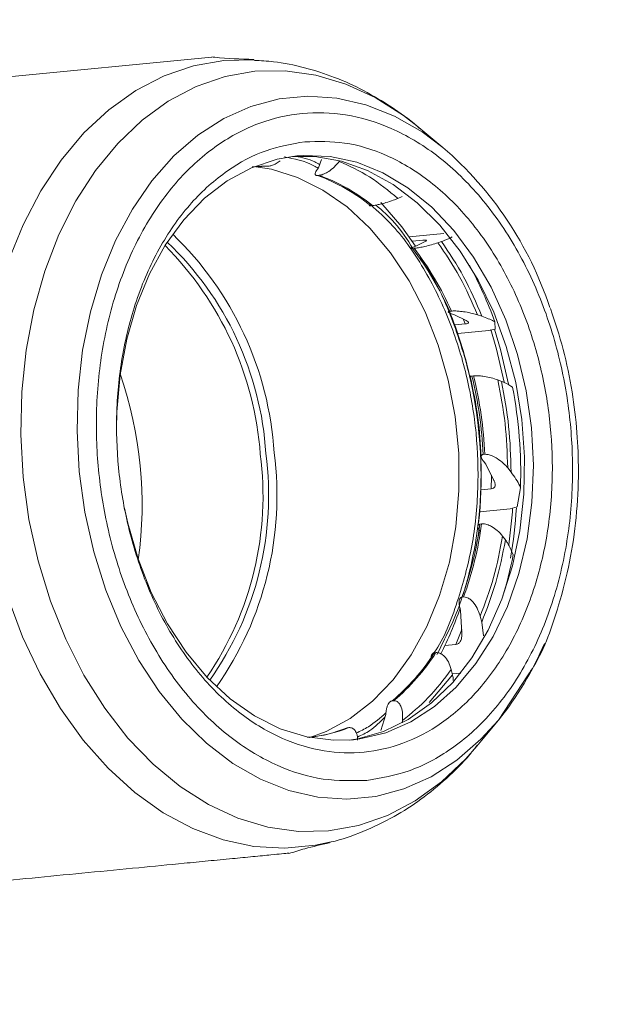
# Model space of a CAD drawing. Header units: millimetres. Extents: x 35469 to 44263, y -24881 to -16268.
# Tile 53 of 231: x 38415 to 38459, y -18987 to -18913. Entities that reach past the tile are written whole.
import ezdxf

# ---------------------------------------------------------------- set-up
doc = ezdxf.new("R2010")
doc.units = ezdxf.units.MM
doc.header["$LTSCALE"] = 0.3175
doc.layers.add('1轮廓实线层', color=7, linetype='Continuous', lineweight=18)
doc.layers.add('7标注层', color=4, linetype='Continuous', lineweight=13)
doc.styles.add('标准汉字', font='gbenor.shx', dxfattribs={"bigfont": 'gbcbig.shx'})
doc.dimstyles.new('M1：18', dxfattribs={"dimscale": 18, "dimtxt": 3.5, "dimasz": 2.5, "dimexe": 2, "dimexo": 0, "dimgap": 1.5, "dimtad": 1, "dimdec": 1, "dimdsep": 46, "dimtxsty": '标准汉字', "dimcen": 5, "dimdle": 5, "dimclrd": 1, "dimclre": 1, "dimclrt": 256, "dimadec": 4, "dimazin": 2, "dimtfac": 1, "dimtdec": 1, "dimtmove": 0, "dimatfit": 3, "dimfxl": 1, "dimtolj": 1, "dimarcsym": 0})

# ---------------------------------------------------------------- blocks, each defined once
blk = doc.blocks.new('*D26')
at = {"layer": '7标注层', "color": 1, "lineweight": -2, "ltscale": 18, "transparency": 16777216}
for p, q in [((38578.878, -18839.495), (36752.753, -18839.495)), ((36788.753, -19239.495), (36788.753, -18884.495)), ((38387.055, -19284.495), (36752.753, -19284.495))]:
    blk.add_line(p, q, dxfattribs=at)
at = {"layer": '7标注层', "color": 1, "transparency": 16777216}
for points in [[(36796.253, -18884.495), (36781.253, -18884.495), (36788.753, -18839.495)], [(36781.253, -19239.495), (36796.253, -19239.495), (36788.753, -19284.495)]]:
    blk.add_solid(points, dxfattribs=at)
at = {"layer": 'Defpoints', "color": 0, "transparency": 16777216}
for p in [(36788.753, -18839.495), (38578.878, -18839.495), (38387.055, -19284.495)]:
    blk.add_point(p, dxfattribs=at)
at = {"layer": '7标注层', "transparency": 16777216, "insert": (36730.253, -19061.995), "char_height": 63, "attachment_point": 5, "rotation": 90, "style": '标准汉字'}
blk.add_mtext('\\A1;445', dxfattribs=at)
blk = doc.blocks.new('*D31')
at = {"layer": '7标注层', "color": 1, "lineweight": -2, "ltscale": 18, "transparency": 16777216}
for p, q in [((38753.983, -17970.421), (38753.983, -17628.916)), ((38641.086, -18100.586), (38349.371, -18206.762))]:
    blk.add_line(p, q, dxfattribs=at)
blk.add_arc((38753.983, -18059.495), 394.579, 96.53788, 193.46212, dxfattribs=at)
at = {"layer": '7标注层', "color": 1, "transparency": 16777216}
for points in [[(38709.484, -17674.97), (38708.628, -17659.995), (38753.983, -17664.916)], [(38363.063, -18153.513), (38377.428, -18149.195), (38383.2, -18194.449)]]:
    blk.add_solid(points, dxfattribs=at)
at = {"layer": 'Defpoints', "color": 0, "transparency": 16777216}
for p in [(38430.763, -17833.174), (38753.983, -17970.421), (38753.983, -18059.495), (38641.086, -18100.586), (38753.983, -18971.193)]:
    blk.add_point(p, dxfattribs=at)
at = {"layer": '7标注层', "transparency": 16777216, "insert": (38446.815, -17714.885), "char_height": 63, "attachment_point": 5, "rotation": 41.71216, "style": '标准汉字'}
blk.add_mtext('\\A1;110%%d', dxfattribs=at)
blk = doc.blocks.new('*D33')
at = {"layer": '7标注层', "color": 1, "lineweight": -2, "ltscale": 18, "transparency": 16777216}
blk.add_arc((38753.983, -18839.495), 445.669, 95.78772, 176.21228, dxfattribs=at)
at = {"layer": '7标注层', "color": 1, "transparency": 16777216}
for points in [[(38709.419, -18403.588), (38708.662, -18388.608), (38753.983, -18393.826)], [(38301.788, -18809.937), (38316.786, -18810.171), (38308.585, -18855.049)]]:
    blk.add_solid(points, dxfattribs=at)
at = {"layer": 'Defpoints', "color": 0, "transparency": 16777216}
for p in [(38753.983, -17970.421), (38526.673, -18456.153), (38753.983, -18839.495), (37974.458, -18866.717), (38753.983, -18971.193)]:
    blk.add_point(p, dxfattribs=at)
at = {"layer": '7标注层', "transparency": 16777216, "insert": (38391.314, -18489.27), "char_height": 63, "attachment_point": 5, "rotation": 46, "style": '标准汉字'}
blk.add_mtext('\\A1;92%%d', dxfattribs=at)
blk = doc.blocks.new('*D39')
at = {"layer": '7标注层', "color": 1, "lineweight": -2, "ltscale": 18, "transparency": 16777216}
for p, q in [((36904.55, -18904.079), (36904.55, -20813.041)), ((38543.983, -19302.602), (38543.983, -20813.041)), ((38498.983, -20777.041), (36949.55, -20777.041))]:
    blk.add_line(p, q, dxfattribs=at)
at = {"layer": '7标注层', "color": 1, "transparency": 16777216}
for points in [[(36949.55, -20769.541), (36949.55, -20784.541), (36904.55, -20777.041)], [(38498.983, -20784.541), (38498.983, -20769.541), (38543.983, -20777.041)]]:
    blk.add_solid(points, dxfattribs=at)
at = {"layer": 'Defpoints', "color": 0, "transparency": 16777216}
for p in [(36904.55, -18904.079), (38543.983, -19302.602), (36904.55, -20777.041)]:
    blk.add_point(p, dxfattribs=at)
at = {"layer": '7标注层', "transparency": 16777216, "insert": (37724.266, -20718.541), "char_height": 63, "attachment_point": 5, "style": '标准汉字'}
blk.add_mtext('\\A1;1639.4', dxfattribs=at)
blk = doc.blocks.new('*D41')
at = {"layer": '7标注层', "color": 1, "lineweight": -2, "ltscale": 18, "transparency": 16777216}
for p, q in [((40604.544, -18839.495), (40892.231, -18839.495)), ((40856.231, -19973.49), (40856.231, -18884.495)), ((38199.212, -20018.49), (40892.231, -20018.49))]:
    blk.add_line(p, q, dxfattribs=at)
at = {"layer": '7标注层', "color": 1, "transparency": 16777216}
for points in [[(40863.731, -18884.495), (40848.731, -18884.495), (40856.231, -18839.495)], [(40848.731, -19973.49), (40863.731, -19973.49), (40856.231, -20018.49)]]:
    blk.add_solid(points, dxfattribs=at)
at = {"layer": 'Defpoints', "color": 0, "transparency": 16777216}
for p in [(40604.544, -18839.495), (40856.231, -18839.495), (38199.212, -20018.49)]:
    blk.add_point(p, dxfattribs=at)
at = {"layer": '7标注层', "transparency": 16777216, "insert": (40797.731, -19428.993), "char_height": 63, "attachment_point": 5, "rotation": 90, "style": '标准汉字'}
blk.add_mtext('\\A1;1179', dxfattribs=at)

msp = doc.modelspace()

# ---------------------------------------------------------------- linework, layer by layer
at = {"layer": '1轮廓实线层', "ltscale": 18}
for p, q in [((38429.098, -18915.951), (38402.883, -18918.492)), ((38446.431, -18922.727), (38444.479, -18921.12)), ((38437.093, -18924.263), (38437.33, -18923.637)), ((38432.249, -18924.185), (38432.24, -18924.186)), ((38433.408, -18924.135), (38433.287, -18924.147)), ((38437.093, -18924.263), (38436.954, -18924.463)), ((38438.686, -18923.735), (38438.658, -18923.775)), ((38437.027, -18924.834), (38437.148, -18924.822)), ((38443.065, -18926.553), (38443.368, -18926.423)), ((38441.154, -18927.093), (38441.033, -18927.105)), ((38443.893, -18929.431), (38446.507, -18929.178)), ((38444.123, -18929.76), (38444.934, -18929.681)), ((38444.154, -18930.308), (38444.275, -18930.296)), ((38444.393, -18930.132), (38444.197, -18930.202)), ((38444.393, -18930.132), (38445.091, -18929.796)), ((38446.334, -18929.783), (38446.062, -18929.88)), ((38447.069, -18935.006), (38446.948, -18935.017)), ((38447.07, -18935.207), (38447.304, -18935.284)), ((38448.182, -18935.719), (38447.304, -18935.284)), ((38449.037, -18935.293), (38449.356, -18935.398)), ((38448.104, -18935.975), (38447.321, -18936.051)), ((38447.943, -18935.601), (38448.104, -18935.975)), ((38450.32, -18935.807), (38450.356, -18936.374)), ((38449.867, -18936.464), (38447.546, -18936.689)), ((38450.356, -18936.374), (38449.867, -18936.464)), ((38448.614, -18939.879), (38448.735, -18939.867)), ((38450.827, -18940.282), (38450.548, -18940.171)), ((38449.57, -18945.753), (38449.449, -18945.764)), ((38449.467, -18946.261), (38449.65, -18946.49)), ((38450.263, -18947.718), (38449.65, -18946.49)), ((38451.293, -18946.768), (38451.543, -18947.08)), ((38450.058, -18948.352), (38449.282, -18948.427)), ((38452.25, -18948.256), (38451.995, -18949.692)), ((38451.484, -18949.848), (38449.191, -18950.07)), ((38451.995, -18949.692), (38451.484, -18949.848)), ((38449.213, -18950.982), (38449.334, -18950.97)), ((38449.168, -18951.436), (38448.845, -18953.036)), ((38451.124, -18952.179), (38450.912, -18951.89)), ((38447.985, -18956.455), (38447.864, -18956.467)), ((38447.68, -18957.147), (38447.763, -18957.465)), ((38447.854, -18959.166), (38447.763, -18957.465)), ((38449.229, -18957.904), (38449.342, -18958.34)), ((38449.342, -18958.34), (38449.486, -18959.361)), ((38447.84, -18958.903), (38447.4, -18960.026)), ((38447.4, -18960.026), (38446.582, -18960.105)), ((38445.789, -18960.642), (38445.911, -18960.63)), ((38447.145, -18962.288), (38447.058, -18961.898)), ((38447.145, -18962.288), (38445.414, -18964.365)), ((38447.765, -18962.16), (38447.131, -18962.222)), ((38450.6, -18965.686), (38452.814, -18962.305)), ((38442.74, -18964.244), (38442.618, -18964.256)), ((38442.188, -18964.946), (38442.149, -18965.27)), ((38441.766, -18966.476), (38442.149, -18965.27)), ((38443.397, -18965.718), (38443.375, -18965.901)), ((38448.988, -18967.643), (38450.596, -18965.691)), ((38439.262, -18966.27), (38439.383, -18966.259)), ((38436.389, -18966.985), (38436.398, -18966.984))]:
    msp.add_line(p, q, dxfattribs=at)
at = {"layer": '1轮廓实线层', "lineweight": 20, "ltscale": 18}
for points in [[(38432.285, -18916.166), (38430.015, -18916.212), (38427.737, -18916.614), (38425.521, -18917.369), (38423.394, -18918.468), (38421.383, -18919.898), (38419.511, -18921.642), (38417.801, -18923.678), (38416.274, -18925.981), (38414.949, -18928.525), (38413.841, -18931.277)], [(38444.479, -18921.12), (38443.482, -18920.347), (38441.355, -18918.994), (38439.15, -18917.973), (38436.893, -18917.299), (38434.614, -18916.98), (38432.341, -18917.02), (38430.103, -18917.417), (38427.928, -18918.168), (38425.842, -18919.263), (38423.874, -18920.688), (38422.046, -18922.425), (38420.383, -18924.453), (38418.905, -18926.745), (38417.631, -18929.273), (38416.576, -18932.005), (38415.754, -18934.907), (38415.176, -18937.943), (38414.848, -18941.073), (38414.775, -18944.26), (38414.958, -18947.462), (38415.393, -18950.64), (38416.077, -18953.753), (38417, -18956.762), (38418.151, -18959.63), (38419.515, -18962.32), (38421.075, -18964.799), (38422.811, -18967.035), (38424.702, -18969.001), (38426.723, -18970.671), (38428.85, -18972.025), (38431.056, -18973.045), (38433.312, -18973.719), (38435.592, -18974.038), (38437.864, -18973.999), (38440.103, -18973.601), (38442.278, -18972.85), (38444.363, -18971.755), (38446.332, -18970.33), (38448.159, -18968.593), (38448.988, -18967.643)], [(38446.435, -18922.73), (38444.866, -18921.564), (38442.799, -18920.378), (38440.665, -18919.529), (38438.491, -18919.027), (38436.308, -18918.88), (38434.145, -18919.09), (38432.03, -18919.654), (38429.994, -18920.563), (38428.062, -18921.807), (38426.262, -18923.367), (38424.617, -18925.224), (38423.151, -18927.351), (38421.882, -18929.72), (38420.828, -18932.3), (38420.003, -18935.054), (38419.418, -18937.947), (38419.082, -18940.938), (38418.998, -18943.987), (38419.169, -18947.054)], [(38421.973, -18943.203), (38421.993, -18942.555), (38422.233, -18939.792), (38422.725, -18937.119), (38423.462, -18934.58), (38424.43, -18932.216), (38425.615, -18930.066), (38426.997, -18928.167), (38428.553, -18926.547), (38430.257, -18925.236), (38432.082, -18924.253), (38433.997, -18923.615), (38435.474, -18923.37)], [(38435.147, -18923.407), (38436.818, -18923.421), (38438.818, -18923.769), (38440.787, -18924.47), (38442.692, -18925.515), (38444.504, -18926.884), (38446.191, -18928.557), (38447.726, -18930.504), (38449.084, -18932.696), (38450.243, -18935.094), (38451.184, -18937.661), (38451.89, -18940.354), (38452.352, -18943.129), (38452.56, -18945.939), (38452.512, -18948.74), (38452.208, -18951.485), (38451.653, -18954.128), (38450.858, -18956.627), (38449.833, -18958.941), (38448.597, -18961.031), (38447.17, -18962.864), (38445.574, -18964.408), (38443.837, -18965.64), (38441.987, -18966.537), (38440.054, -18967.087), (38439.392, -18967.192)], [(38435.474, -18923.37), (38435.971, -18923.333), (38437.972, -18923.411), (38439.967, -18923.848), (38441.923, -18924.637), (38443.808, -18925.764), (38445.591, -18927.212), (38447.243, -18928.956), (38448.736, -18930.967), (38450.046, -18933.214), (38451.152, -18935.659), (38452.035, -18938.261), (38452.682, -18940.979), (38453.08, -18943.766)], [(38432.4, -18924.174), (38433.584, -18924.369), (38435.539, -18924.976), (38437.44, -18925.924), (38439.256, -18927.198), (38440.956, -18928.778), (38442.512, -18930.637), (38443.9, -18932.745), (38445.096, -18935.067), (38446.08, -18937.565), (38446.838, -18940.198), (38447.355, -18942.923), (38447.623, -18945.694), (38447.639, -18948.468), (38447.402, -18951.197), (38446.915, -18953.838), (38446.188, -18956.346), (38445.231, -18958.681), (38444.06, -18960.805), (38442.695, -18962.681), (38441.159, -18964.281), (38439.475, -18965.576), (38437.673, -18966.547), (38436.448, -18966.997)], [(38444.377, -18930.138), (38443.343, -18928.687), (38441.77, -18926.856)], [(38450.033, -18936.397), (38450.463, -18937.869), (38451.037, -18940.347)], [(38451.356, -18940.487), (38450.76, -18937.894), (38450.313, -18936.369)], [(38453.08, -18943.766), (38453.225, -18946.579), (38453.112, -18949.37), (38452.745, -18952.093), (38452.129, -18954.705), (38451.275, -18957.162), (38450.196, -18959.423), (38448.91, -18961.452), (38447.438, -18963.215), (38445.805, -18964.683), (38444.037, -18965.833), (38442.163, -18966.645), (38440.214, -18967.105), (38439.719, -18967.165)], [(38419.169, -18947.054), (38419.591, -18950.096), (38420.258, -18953.073), (38421.163, -18955.943), (38422.292, -18958.67), (38423.631, -18961.214), (38425.161, -18963.543), (38426.861, -18965.625), (38428.709, -18967.431), (38430.679, -18968.937), (38432.746, -18970.123), (38434.88, -18970.972), (38437.054, -18971.473), (38439.237, -18971.62), (38441.4, -18971.411), (38443.515, -18970.847), (38445.551, -18969.938), (38447.483, -18968.694), (38449.283, -18967.133), (38450.596, -18965.691)], [(38450.073, -18947.317), (38450.073, -18947.417), (38450.058, -18948.352)], [(38439.719, -18967.165), (38438.223, -18967.208), (38436.221, -18966.95), (38434.241, -18966.336), (38432.317, -18965.376), (38430.479, -18964.086), (38428.758, -18962.487), (38427.182, -18960.605), (38425.778, -18958.471), (38424.567, -18956.121), (38423.57, -18953.592), (38422.804, -18950.927), (38422.558, -18949.799)], [(38451.658, -18949.85), (38451.644, -18950.057), (38451.382, -18952.553)], [(38413.813, -18956.466), (38414.914, -18959.433), (38416.234, -18962.233), (38417.755, -18964.833), (38419.46, -18967.202), (38421.328, -18969.309), (38423.336, -18971.131), (38425.46, -18972.643), (38427.674, -18973.83), (38429.951, -18974.675), (38432.263, -18975.168), (38434.583, -18975.304), (38436.882, -18975.081), (38437.939, -18974.856)]]:
    msp.add_lwpolyline(points, dxfattribs=at)
for centre, radius, start, end in [((38428.803, -18943.172), 26.995, 18.22443, 49.22136), ((38433.167, -18934.919), 10.773, 89.36185, 95.53474), ((38433.288, -18934.908), 10.773, 89.36185, 95.53474), ((38432.159, -18938.088), 14.12, 51.06294, 69.83238), ((38432.28, -18938.076), 14.12, 51.06294, 69.83238), ((38408.894, -18947.223), 24.936, 3.64485, 46.1466), ((38408.051, -18947.561), 24.758, 4.22294, 44.86894), ((38409.227, -18947.193), 23.978, 3.57633, 46.38832), ((38425.345, -18944.654), 23.655, 24.04065, 37.3338), ((38425.467, -18944.642), 23.655, 24.04065, 37.3338), ((38422.348, -18945.759), 29.689, 19.58448, 28.55257), ((38417.396, -18946.942), 31.845, 12.72545, 22.07162), ((38393.705, -18949.522), 30.172, 352.12343, 18.95026), ((38419.244, -18947.047), 30.232, 2.43066, 13.71415), ((38419.365, -18947.035), 30.232, 2.43066, 13.71415), ((38417.933, -18947.172), 34.335, 358.19194, 10.83287), ((38415.731, -18947.39), 33.567, 353.97035, 10.2533), ((38408.842, -18948.855), 24.102, 325.62565, 7.42984), ((38409.385, -18948.826), 23.978, 324.68537, 7.49735), ((38409.052, -18948.862), 24.936, 324.92708, 7.42883), ((38417.183, -18947.572), 34.832, 350.14057, 356.38146), ((38423.494, -18947.565), 25.944, 339.9336, 352.43092), ((38423.615, -18947.553), 25.944, 339.9336, 352.43092), ((38422.905, -18947.815), 29.308, 342.49414, 349.24832), ((38424.121, -18949.325), 24.913, 332.76054, 341.31705), ((38432.214, -18950.775), 23.672, 320.94144, 337.23604), ((38432.275, -18951.982), 16.052, 310.12202, 327.34871), ((38432.396, -18951.97), 16.052, 310.12202, 327.34871), ((38435.209, -18956.104), 10.944, 275.60097, 291.73375), ((38435.33, -18956.092), 10.944, 275.60097, 291.73375)]:
    msp.add_arc(centre, radius, start, end, dxfattribs=at)
at = {"layer": '1轮廓实线层', "ltscale": 18}
for points, knots in [([(38432.244, -18916.126), (38431.261, -18916.098), (38430.2, -18916.068), (38429.174, -18915.948), (38429.099, -18915.939)], [0, 0, 0, 0, 47205.262381, 50919.070126, 50919.070126, 50919.070126, 50919.070126]), ([(38444.677, -18921.299), (38444.618, -18921.245), (38443.956, -18920.638), (38442.565, -18919.665), (38440.507, -18918.42), (38438.327, -18917.433), (38436.061, -18916.713), (38434.039, -18916.287), (38432.775, -18916.226), (38432.3, -18916.203)], [0, 0, 0, 0, 2491.510518, 27978.018348, 53534.984184, 79131.35727, 104773.498452, 130509.189307, 146032.596132, 146032.596132, 146032.596132, 146032.596132]), ([(38440.725, -18970.216), (38441.796, -18970.031), (38444.003, -18969.649), (38446.614, -18968.23), (38448.608, -18966.661), (38450.522, -18964.739), (38452.625, -18961.794), (38454.222, -18958.261), (38455.152, -18955.201), (38455.828, -18952.101), (38456.239, -18948.173), (38456.089, -18943.475), (38455.334, -18938.836), (38454.177, -18935.06), (38452.917, -18932.147), (38451.416, -18929.322), (38449.171, -18926.162), (38446.541, -18923.675), (38444.295, -18922.158), (38442.035, -18920.995), (38439.204, -18920.15), (38435.862, -18920.043), (38432.602, -18920.79), (38429.986, -18922.163), (38427.992, -18923.738), (38426.079, -18925.658), (38423.976, -18928.604), (38422.379, -18932.137), (38421.449, -18935.197), (38420.772, -18938.298), (38420.362, -18942.226), (38420.512, -18946.924), (38421.267, -18951.563), (38422.424, -18955.338), (38423.684, -18958.252), (38425.184, -18961.076), (38427.43, -18964.237), (38430.059, -18966.723), (38432.306, -18968.241), (38434.565, -18969.398), (38437.4, -18970.289), (38439.639, -18970.24), (38440.725, -18970.216)], [0, 0, 0, 0, 23170.406524, 47728.71136, 60533.448735, 73340.842654, 99462.962353, 125585.082053, 138389.819641, 151197.213775, 175755.51861, 198925.925135, 222096.331659, 246654.636494, 259459.373869, 272266.767789, 298388.887488, 324511.007187, 337315.744776, 350123.138909, 374681.443745, 397851.850269, 421022.256793, 445580.561629, 458385.299004, 471192.692923, 497314.812622, 523436.932322, 536241.669911, 549049.064044, 573607.368879, 596777.775404, 619948.181928, 644506.486763, 657311.224138, 670118.618058, 696240.737757, 722362.857456, 735167.595045, 747974.989179, 772533.294014, 795703.700538, 795703.700538, 795703.700538, 795703.700538]), ([(38436.081, -18922.306), (38435.101, -18922.476), (38433.082, -18922.826), (38430.692, -18924.124), (38428.867, -18925.56), (38427.116, -18927.318), (38425.192, -18930.014), (38423.444, -18933.879), (38422.339, -18938.127), (38421.885, -18942.478), (38422.022, -18946.777), (38422.713, -18951.022), (38423.772, -18954.478), (38424.925, -18957.144), (38426.298, -18959.728), (38428.353, -18962.62), (38431.23, -18965.342), (38434.337, -18967.187), (38437.473, -18968.121), (38440.532, -18968.22), (38443.515, -18967.536), (38445.909, -18966.28), (38447.733, -18964.838), (38449.485, -18963.081), (38451.409, -18960.384), (38453.156, -18956.52), (38454.262, -18952.271), (38454.716, -18947.921), (38454.578, -18943.621), (38453.887, -18939.376), (38452.829, -18935.921), (38451.676, -18933.255), (38450.303, -18930.67), (38448.248, -18927.779), (38445.371, -18925.053), (38442.265, -18923.222), (38439.124, -18922.241), (38437.076, -18922.285), (38436.081, -18922.306)], [0, 0, 0, 0, 20869.507171, 42989.089679, 54524.777479, 66057.850535, 89585.955828, 113114.061121, 136153.241941, 158272.82445, 179142.331621, 200011.838791, 222131.4213, 233667.109099, 245200.182156, 268728.287449, 292256.392742, 315295.573562, 337415.15607, 358284.663241, 379154.170412, 401273.75292, 412809.44072, 424342.513777, 447870.619069, 471398.724362, 494437.905182, 516557.487691, 537426.994862, 558296.502032, 580416.084541, 591951.772341, 603484.845397, 627012.95069, 650541.055983, 673580.236803, 695699.819311, 716569.326482, 716569.326482, 716569.326482, 716569.326482]), ([(38437.071, -18924.293), (38436.97, -18924.231), (38436.159, -18923.734), (38435.286, -18923.579), (38434.522, -18923.444)], [0, 0, 0, 0, 6356.722019, 50859.78466, 50859.78466, 50859.78466, 50859.78466]), ([(38437.191, -18924.002), (38437.068, -18923.935), (38436.486, -18923.622), (38435.876, -18923.49), (38435.395, -18923.386)], [0, 0, 0, 0, 10791.319077, 50860.464267, 50860.464267, 50860.464267, 50860.464267]), ([(38433.408, -18924.135), (38433.491, -18924.119), (38433.656, -18924.086), (38433.946, -18923.938), (38434.126, -18923.798), (38434.22, -18923.725)], [0, 0, 0, 0, 21888.959141, 43681.308252, 67329.605826, 67329.605826, 67329.605826, 67329.605826]), ([(38438.658, -18923.775), (38438.544, -18923.919), (38438.332, -18924.186), (38437.915, -18924.513), (38437.535, -18924.724), (38437.287, -18924.805), (38437.17, -18924.819), (38437.148, -18924.822)], [0, 0, 0, 0, 32162.144859, 59958.458955, 80840.431075, 101809.766693, 106637.091972, 106637.091972, 106637.091972, 106637.091972]), ([(38437.027, -18924.834), (38436.994, -18924.833), (38436.929, -18924.833), (38436.872, -18924.787), (38436.85, -18924.711), (38436.871, -18924.602), (38436.925, -18924.512), (38436.954, -18924.463)], [0, 0, 0, 0, 18836.218497, 37629.478619, 57514.076398, 80206.004392, 106638.148266, 106638.148266, 106638.148266, 106638.148266]), ([(38441.154, -18927.093), (38441.239, -18927.082), (38441.41, -18927.06), (38441.769, -18926.981), (38442.215, -18926.861), (38442.685, -18926.708), (38442.946, -18926.601), (38443.065, -18926.553)], [0, 0, 0, 0, 15875.896733, 31681.722941, 53584.51117, 82471.083347, 106590.507167, 106590.507167, 106590.507167, 106590.507167]), ([(38440.942, -18927.051), (38440.933, -18927.058), (38440.904, -18927.078), (38440.912, -18927.098), (38440.953, -18927.11), (38441.008, -18927.106), (38441.033, -18927.105)], [0, 0, 0, 0, 13719.458821, 44828.340804, 69727.640294, 90136.183911, 90136.183911, 90136.183911, 90136.183911]), ([(38445.78, -18960.624), (38445.78, -18960.624), (38446.538, -18959.562), (38447.561, -18956.858), (38448.702, -18952.724), (38449.138, -18948.408), (38449.006, -18944.162), (38448.322, -18939.965), (38447.275, -18936.551), (38446.137, -18933.914), (38444.775, -18931.371), (38443.107, -18928.897), (38441.561, -18927.53), (38440.983, -18927.02)], [0, 0, 0, 0, 4.840163, 27269.053957, 53966.705285, 79598.732133, 103782.179895, 127965.627656, 153597.654504, 166965.151532, 180329.582986, 207593.79678, 223855.399508, 223855.399508, 223855.399508, 223855.399508]), ([(38444.199, -18930.334), (38443.759, -18929.648), (38442.936, -18928.366), (38441.893, -18927.471), (38441.409, -18927.056)], [0, 0, 0, 0, 27211.07444, 50819.359938, 50819.359938, 50819.359938, 50819.359938]), ([(38447.136, -18929.443), (38446.957, -18929.531), (38446.739, -18929.638), (38446.397, -18929.761), (38446.334, -18929.783)], [0, 0, 0, 0, 41556.337662, 50805.756778, 50805.756778, 50805.756778, 50805.756778]), ([(38444.154, -18930.308), (38444.122, -18930.31), (38444.058, -18930.315), (38444.017, -18930.305), (38444.02, -18930.284), (38444.073, -18930.249), (38444.154, -18930.219), (38444.197, -18930.202)], [0, 0, 0, 0, 18819.183625, 37595.447726, 57462.062513, 80133.468657, 106541.708148, 106541.708148, 106541.708148, 106541.708148]), ([(38446.062, -18929.88), (38445.908, -18929.931), (38445.619, -18930.025), (38445.114, -18930.152), (38444.681, -18930.241), (38444.415, -18930.282), (38444.297, -18930.294), (38444.275, -18930.296)], [0, 0, 0, 0, 32132.448256, 59903.096896, 80765.78785, 101715.761636, 106538.629652, 106538.629652, 106538.629652, 106538.629652]), ([(38445.173, -18929.68), (38445.131, -18929.676), (38445.072, -18929.67), (38444.965, -18929.679), (38444.935, -18929.681)], [0, 0, 0, 0, 36668.673322, 50808.633775, 50808.633775, 50808.633775, 50808.633775]), ([(38445.092, -18929.796), (38445.143, -18929.769), (38445.226, -18929.725), (38445.196, -18929.705), (38445.185, -18929.697)], [0, 0, 0, 0, 31592.747818, 50807.895979, 50807.895979, 50807.895979, 50807.895979]), ([(38445.986, -18960.775), (38446.606, -18959.541), (38447.535, -18957.693), (38448.368, -18954.892), (38448.992, -18952.052), (38449.367, -18948.447), (38449.228, -18944.142), (38448.543, -18939.877), (38447.23, -18935.725), (38445.912, -18932.688), (38444.9, -18931.311), (38444.707, -18931.047)], [0, 0, 0, 0, 26631.228403, 39879.066939, 53129.902469, 78538.272299, 102510.702889, 126483.13348, 151891.50331, 178356.199316, 184622.551895, 184622.551895, 184622.551895, 184622.551895]), ([(38447.07, -18935.207), (38447.016, -18935.187), (38446.91, -18935.148), (38446.834, -18935.094), (38446.828, -18935.054), (38446.869, -18935.028), (38446.924, -18935.021), (38446.948, -18935.017)], [0, 0, 0, 0, 29089.677643, 56567.097919, 76882.389166, 93142.585248, 106470.145774, 106470.145774, 106470.145774, 106470.145774]), ([(38447.069, -18935.006), (38447.155, -18935.001), (38447.327, -18934.992), (38447.692, -18935.015), (38448.151, -18935.075), (38448.638, -18935.173), (38448.912, -18935.255), (38449.037, -18935.293)], [0, 0, 0, 0, 15857.346264, 31644.703877, 53521.899411, 82374.718567, 106465.959624, 106465.959624, 106465.959624, 106465.959624]), ([(38449.356, -18935.398), (38449.687, -18935.518), (38450.061, -18935.654), (38450.293, -18935.791), (38450.32, -18935.807)], [0, 0, 0, 0, 44912.772455, 50761.964939, 50761.964939, 50761.964939, 50761.964939]), ([(38452.814, -18962.305), (38452.96, -18962.088), (38453.977, -18960.578), (38454.994, -18957.644), (38455.987, -18953.863), (38456.478, -18950.472), (38456.638, -18947.215), (38456.517, -18944.054), (38456.147, -18940.997), (38455.513, -18937.861), (38454.844, -18935.835), (38454.51, -18934.825)], [0, 0, 0, 0, 5695.063551, 39663.308369, 61810.581435, 83570.232075, 105866.055217, 124004.899193, 143383.605154, 164012.168861, 184515.384728, 184515.384728, 184515.384728, 184515.384728]), ([(38448.105, -18935.975), (38448.167, -18935.966), (38448.291, -18935.947), (38448.365, -18935.887), (38448.341, -18935.81), (38448.236, -18935.749), (38448.183, -18935.719)], [0, 0, 0, 0, 19892.544703, 39818.434302, 64697.67775, 90017.144234, 90017.144234, 90017.144234, 90017.144234]), ([(38448.454, -18939.828), (38448.686, -18940.888), (38449.125, -18942.891), (38449.238, -18944.95), (38449.292, -18945.918)], [0, 0, 0, 0, 26849.19648, 50718.218778, 50718.218778, 50718.218778, 50718.218778]), ([(38448.614, -18939.879), (38448.583, -18939.884), (38448.52, -18939.894), (38448.481, -18939.92), (38448.487, -18939.941), (38448.489, -18939.949)], [0, 0, 0, 0, 25518.321966, 50978.446177, 67170.054883, 67170.054883, 67170.054883, 67170.054883]), ([(38450.548, -18940.171), (38450.389, -18940.116), (38450.094, -18940.013), (38449.58, -18939.91), (38449.142, -18939.86), (38448.875, -18939.856), (38448.757, -18939.866), (38448.735, -18939.867)], [0, 0, 0, 0, 32089.938699, 59823.848217, 80658.938917, 101581.196978, 106397.68459, 106397.68459, 106397.68459, 106397.68459]), ([(38451.655, -18940.719), (38451.469, -18940.598), (38451.242, -18940.451), (38450.891, -18940.308), (38450.827, -18940.282)], [0, 0, 0, 0, 41496.143061, 50732.164338, 50732.164338, 50732.164338, 50732.164338]), ([(38449.467, -18946.261), (38449.426, -18946.203), (38449.345, -18946.09), (38449.301, -18945.942), (38449.316, -18945.839), (38449.367, -18945.781), (38449.423, -18945.77), (38449.449, -18945.764)], [0, 0, 0, 0, 29049.457625, 56488.887025, 76776.08991, 93013.804294, 106322.937845, 106322.937845, 106322.937845, 106322.937845]), ([(38449.57, -18945.753), (38449.654, -18945.754), (38449.821, -18945.755), (38450.157, -18945.869), (38450.562, -18946.088), (38450.975, -18946.407), (38451.194, -18946.655), (38451.293, -18946.768)], [0, 0, 0, 0, 15835.39302, 31600.894283, 53447.802566, 82260.677271, 106318.565907, 106318.565907, 106318.565907, 106318.565907]), ([(38451.543, -18947.08), (38451.796, -18947.433), (38452.082, -18947.831), (38452.233, -18948.212), (38452.25, -18948.256)], [0, 0, 0, 0, 44843.815031, 50684.027377, 50684.027377, 50684.027377, 50684.027377]), ([(38450.058, -18948.352), (38450.12, -18948.338), (38450.244, -18948.311), (38450.34, -18948.188), (38450.366, -18948.013), (38450.323, -18947.845), (38450.274, -18947.741), (38450.263, -18947.718)], [0, 0, 0, 0, 22658.396234, 45248.912149, 69425.826194, 98264.657955, 106291.766484, 106291.766484, 106291.766484, 106291.766484]), ([(38449.213, -18950.982), (38449.18, -18950.989), (38449.115, -18951.004), (38449.062, -18951.07), (38449.047, -18951.164), (38449.072, -18951.281), (38449.125, -18951.365), (38449.151, -18951.406)], [0, 0, 0, 0, 19724.726882, 39404.469034, 60227.027469, 83989.338477, 106258.986538, 106258.986538, 106258.986538, 106258.986538]), ([(38450.912, -18951.89), (38450.788, -18951.745), (38450.557, -18951.473), (38450.118, -18951.174), (38449.725, -18951.005), (38449.473, -18950.961), (38449.356, -18950.969), (38449.334, -18950.97)], [0, 0, 0, 0, 32045.993597, 59741.923312, 80548.481698, 101442.088075, 106251.979818, 106251.979818, 106251.979818, 106251.979818]), ([(38451.699, -18953.283), (38451.581, -18952.984), (38451.437, -18952.618), (38451.172, -18952.247), (38451.124, -18952.179)], [0, 0, 0, 0, 41435.367955, 50657.862187, 50657.862187, 50657.862187, 50657.862187]), ([(38447.68, -18957.147), (38447.664, -18957.066), (38447.632, -18956.908), (38447.65, -18956.704), (38447.706, -18956.564), (38447.779, -18956.486), (38447.837, -18956.473), (38447.864, -18956.467)], [0, 0, 0, 0, 29013.667177, 56419.289768, 76681.497761, 92899.206433, 106191.942437, 106191.942437, 106191.942437, 106191.942437]), ([(38447.985, -18956.455), (38448.065, -18956.459), (38448.225, -18956.467), (38448.502, -18956.635), (38448.803, -18956.948), (38449.07, -18957.399), (38449.179, -18957.746), (38449.229, -18957.904)], [0, 0, 0, 0, 15815.915569, 31562.025348, 53382.062048, 82159.497069, 106187.794628, 106187.794628, 106187.794628, 106187.794628]), ([(38447.401, -18960.026), (38447.468, -18960.009), (38447.602, -18959.974), (38447.755, -18959.787), (38447.852, -18959.515), (38447.854, -18959.283), (38447.855, -18959.166)], [0, 0, 0, 0, 19837.681012, 39708.68912, 64517.795759, 89761.324296, 89761.324296, 89761.324296, 89761.324296]), ([(38445.789, -18960.642), (38445.755, -18960.65), (38445.687, -18960.667), (38445.61, -18960.754), (38445.559, -18960.866), (38445.551, -18960.956), (38445.548, -18960.998)], [0, 0, 0, 0, 22677.741945, 45303.764437, 69243.695755, 89758.037138, 89758.037138, 89758.037138, 89758.037138]), ([(38447.058, -18961.898), (38446.998, -18961.701), (38446.885, -18961.334), (38446.583, -18960.925), (38446.273, -18960.688), (38446.048, -18960.622), (38445.932, -18960.629), (38445.911, -18960.63)], [0, 0, 0, 0, 32012.421786, 59679.336876, 80464.098034, 101335.81599, 106140.668826, 106140.668826, 106140.668826, 106140.668826]), ([(38447.206, -18962.715), (38447.205, -18962.663), (38447.203, -18962.523), (38447.168, -18962.379), (38447.145, -18962.288)], [0, 0, 0, 0, 18476.238955, 50605.007986, 50605.007986, 50605.007986, 50605.007986]), ([(38442.188, -18964.946), (38442.202, -18964.864), (38442.231, -18964.704), (38442.324, -18964.497), (38442.43, -18964.355), (38442.529, -18964.276), (38442.591, -18964.262), (38442.618, -18964.256)], [0, 0, 0, 0, 28991.898169, 56376.95827, 76623.963491, 92829.503986, 106112.266426, 106112.266426, 106112.266426, 106112.266426]), ([(38442.74, -18964.244), (38442.815, -18964.249), (38442.967, -18964.257), (38443.171, -18964.428), (38443.343, -18964.747), (38443.433, -18965.205), (38443.408, -18965.557), (38443.397, -18965.718)], [0, 0, 0, 0, 15804.139233, 31538.524652, 53342.31442, 82098.322116, 106108.728499, 106108.728499, 106108.728499, 106108.728499]), ([(38439.931, -18966.667), (38440.24, -18966.52), (38441.032, -18966.142), (38441.735, -18965.523), (38442.164, -18965.146)], [0, 0, 0, 0, 19752.157467, 50593.328329, 50593.328329, 50593.328329, 50593.328329]), ([(38440.025, -18966.962), (38440.342, -18966.817), (38441.091, -18966.476), (38441.723, -18965.833), (38442.087, -18965.463)], [0, 0, 0, 0, 21428.536452, 50591.466853, 50591.466853, 50591.466853, 50591.466853]), ([(38440.022, -18967.2), (38440.027, -18967.113), (38440.04, -18966.86), (38439.919, -18966.551), (38439.711, -18966.315), (38439.518, -18966.251), (38439.404, -18966.257), (38439.383, -18966.259)], [0, 0, 0, 0, 17170.293292, 50359.611474, 75293.076197, 100330.854569, 106094.771113, 106094.771113, 106094.771113, 106094.771113]), ([(38437.943, -18974.848), (38437.976, -18974.842), (38438.831, -18974.682), (38440.466, -18974.065), (38442.731, -18973.005), (38444.824, -18971.655), (38446.718, -18970.09), (38448.118, -18968.72), (38448.82, -18967.815), (38449.002, -18967.58)], [0, 0, 0, 0, 1106.341577, 28539.326905, 56761.608405, 82754.588567, 109088.668624, 135749.333011, 145078.663792, 145078.663792, 145078.663792, 145078.663792]), ([(38434.875, -18975.707), (38435.274, -18975.581), (38436.267, -18975.267), (38437.309, -18975.033), (38437.932, -18974.893)], [0, 0, 0, 0, 20300.215705, 50545.189807, 50545.189807, 50545.189807, 50545.189807]), ([(38408.672, -18978.212), (38411.14, -18977.973), (38416.08, -18977.494), (38422.187, -18976.902), (38426.471, -18976.487), (38428.826, -18976.258), (38430.568, -18976.089), (38432.211, -18975.93), (38433.553, -18975.8), (38434.473, -18975.711), (38434.889, -18975.67), (38434.873, -18975.672), (38434.865, -18975.673)], [0, 0, 0, 0, 52803.94653, 105683.129718, 129080.099885, 141304.784369, 153679.242363, 164339.046054, 175123.504361, 184324.316717, 196482.154008, 206851.066348, 206851.066348, 206851.066348, 206851.066348])]:
    msp.add_open_spline(points, degree=3, knots=knots, dxfattribs=at)
for points in [[(38443.065, -18926.553), (38442.361, -18925.98), (38440.954, -18924.833), (38439.423, -18924.128), (38438.658, -18923.775)], [(38449.037, -18935.293), (38448.608, -18934.32), (38447.752, -18932.376), (38446.625, -18930.712), (38446.062, -18929.88)], [(38446.334, -18929.783), (38446.909, -18930.647), (38448.058, -18932.374), (38448.923, -18934.39), (38449.356, -18935.398)], [(38451.293, -18946.768), (38451.254, -18945.658), (38451.177, -18943.436), (38450.758, -18941.259), (38450.548, -18940.171)], [(38450.827, -18940.282), (38451.036, -18941.405), (38451.453, -18943.65), (38451.513, -18945.937), (38451.543, -18947.08)], [(38449.229, -18957.904), (38449.59, -18956.953), (38450.313, -18955.051), (38450.713, -18952.944), (38450.912, -18951.89)], [(38451.124, -18952.179), (38450.911, -18953.261), (38450.486, -18955.423), (38449.723, -18957.368), (38449.342, -18958.34)], [(38443.397, -18965.718), (38444.062, -18965.181), (38445.392, -18964.107), (38446.503, -18962.635), (38447.058, -18961.898)]]:
    msp.add_open_spline(points, degree=3, dxfattribs=at)
at = {"layer": '7标注层', "ltscale": 18}
msp.add_arc((38753.983, -18839.495), 1850.561, 300, 182, dxfattribs=at)

# ---------------------------------------------------------------- dimensions: what is measured, and where the dimension line sits
dim = msp.add_angular_dim_2l(base=(38430.7628, -17833.1741), line1=((38753.9829, -18971.1925), (38753.9829, -17970.4211)), line2=((38753.9829, -18059.4952), (38641.0863, -18100.5862)), dimstyle='M1：18', override={"dimsah": 1, "dimtdec": 4, "dimtmove": 2}, dxfattribs=at)
dim.commit()
dim.dimension.update_dxf_attribs({"geometry": '*D31', "text_midpoint": (38446.8152, -17714.885), "dimtype": 162})
dim = msp.add_angular_dim_2l(base=(38526.673, -18456.153), line1=((38753.983, -18971.193), (38753.983, -17970.421)), line2=((38753.983, -18839.495), (37974.458, -18866.717)), dimstyle='M1：18', override={"dimtad": 1, "dimtih": 0, "dimtoh": 0, "dimsah": 1, "dimtdec": 4, "dimtzin": 8}, dxfattribs=at)
dim.commit()
dim.dimension.update_dxf_attribs({"geometry": '*D33', "text_midpoint": (38391.314, -18489.27)})
for base, p1, p2, picture, middle in [((36788.753, -18839.495), (38387.055, -19284.495), (38578.878, -18839.495), '*D26', (36730.253, -19061.995)), ((40856.231, -18839.495), (38199.212, -20018.49), (40604.544, -18839.495), '*D41', (40797.731, -19428.993))]:
    dim = msp.add_linear_dim(base=base, p1=p1, p2=p2, angle=90, dimstyle='M1：18', override={"dimsah": 1, "dimtzin": 8}, dxfattribs=at)
    dim.commit()
    dim.dimension.update_dxf_attribs({"geometry": picture, "text_midpoint": middle})
dim = msp.add_linear_dim(base=(36904.55, -20777.041), p1=(38543.983, -19302.602), p2=(36904.55, -18904.079), dimstyle='M1：18', override={"dimsah": 1, "dimtzin": 8}, dxfattribs=at)
dim.commit()
dim.dimension.update_dxf_attribs({"geometry": '*D39', "text_midpoint": (37724.266, -20718.541)})

doc.saveas('drawing.dxf')
